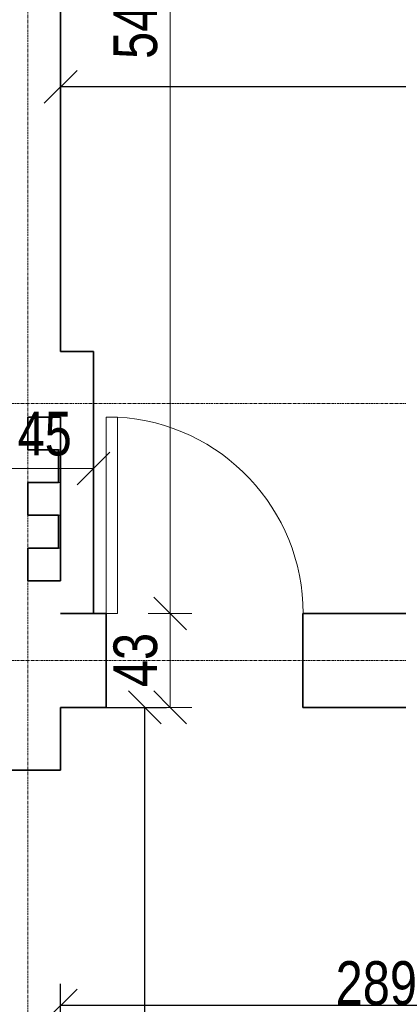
# Model space of a CAD drawing. Header units: millimetres. Extents: x -57350 to 14871, y -25411 to 16830.
# Tile 25 of 66: x -29871 to -28137, y -5145 to -633. Entities that reach past the tile are written whole.
import ezdxf

# ---------------------------------------------------------------- set-up
doc = ezdxf.new("R2010")
doc.units = ezdxf.units.MM
doc.linetypes.add('Linia siatki', pattern=[22.225, 12.7, -3.175, 3.175, -3.175])
for name, color, linetype, lineweight in [('A-ANNO-DIMS', 7, 'Continuous', 5), ('A-ANNO-DIMS-100', 7, 'Continuous', 5), ('A-DETL-THIN', 7, 'Continuous', 5), ('A-DOOR', 7, 'Continuous', 5), ('A-WALL', 7, 'Continuous', 5), ('S-GRID', 7, 'Continuous', 5)]:
    doc.layers.add(name, color=color, linetype=linetype, lineweight=lineweight)
doc.styles.add('Arial_2', font='arial.ttf', dxfattribs={"width": 0.8, "height": 200})
doc.dimstyles.new('REVIT_standard', dxfattribs={"dimscale": 304.8, "dimtxt": 204.05188, "dimasz": 0.492126, "dimexe": 0.328084, "dimexo": 0.0625, "dimgap": 0, "dimtad": 1, "dimdec": 0, "dimlfac": 0.1, "dimzin": 0, "dimdsep": 46, "dimtxsty": 'Arial_2', "dimblk1": 'OBLIQUE', "dimblk2": 'OBLIQUE', "dimsah": 1, "dimcen": 0.09, "dimazin": 0, "dimtfac": 1, "dimtdec": 4, "dimtix": 1, "dimtmove": 0, "dimatfit": 3, "dimfxl": 0.328084, "dimfxlon": 1, "dimtvp": 1, "dimtolj": 1, "dimtzin": 0, "dimarcsym": 2})

# ---------------------------------------------------------------- blocks, each defined once
blk = doc.blocks.new('M_Jednoskrzydłowe płytowe - 90-1440047-RZUT PIĘTRA I')
at = {"layer": 'A-DOOR', "lineweight": 18}
for p, q in [((399, -215), (399, -1115.2)), ((450, -215), (399, -215)), ((450, -215), (450, -1115.2)), ((450, -1115.2), (399, -1115.2))]:
    blk.add_line(p, q, dxfattribs=at)
at = {"layer": 'A-DOOR'}
blk.add_arc((450, -215), 901.7, 180, 266.7576, dxfattribs=at)
blk = doc.blocks.new('DIMBLOCK47-RZUT PIĘTRA I')
at = {"layer": 'A-ANNO-DIMS-100', "color": 250, "true_color": 0x303030, "transparency": 16777216}
for p, q in [((-29181.8, 2095.6), (-29256.8, 2170.6)), ((-29181.8, 2095.6), (-29281.8, 2095.6)), ((-29181.8, 2095.6), (-29181.8, -3354.4)), ((-29181.8, 2095.6), (-29106.8, 2020.6)), ((-29181.8, 2095.6), (-29081.8, 2095.6)), ((-29181.8, -3354.4), (-29256.8, -3279.4)), ((-29181.8, -3354.4), (-29281.8, -3354.4)), ((-29181.8, -3354.4), (-29106.8, -3429.4)), ((-29181.8, -3354.4), (-29081.8, -3354.4))]:
    blk.add_line(p, q, dxfattribs=at)
at = {"layer": 'A-ANNO-DIMS-100', "color": 0, "transparency": 16777216, "insert": (-29441.5, -813.1), "char_height": 200, "width": 440.752, "attachment_point": 1, "rotation": 90, "line_spacing_factor": 0.941778, "style": 'Arial_2'}
blk.add_mtext('545', dxfattribs=at)
blk = doc.blocks.new('_Oblique')
at = {"color": 0, "linetype": 'ByBlock', "lineweight": -2}
blk.add_line((-0.5, -0.5), (0.5, 0.5), dxfattribs=at)
blk = doc.blocks.new('DIMBLOCK48-RZUT PIĘTRA I')
at = {"layer": 'A-ANNO-DIMS-100', "color": 250, "true_color": 0x303030, "transparency": 16777216}
for p, q in [((-29181.8, -3354.4), (-29256.8, -3279.4)), ((-29181.8, -3354.4), (-29281.8, -3354.4)), ((-29181.8, -3354.4), (-29181.8, -3784.4)), ((-29181.8, -3354.4), (-29106.8, -3429.4)), ((-29181.8, -3354.4), (-29081.8, -3354.4)), ((-29181.8, -3784.4), (-29256.8, -3709.4)), ((-29181.8, -3784.4), (-29281.8, -3784.4)), ((-29181.8, -3784.4), (-29106.8, -3859.4)), ((-29181.8, -3784.4), (-29081.8, -3784.4))]:
    blk.add_line(p, q, dxfattribs=at)
at = {"layer": 'A-ANNO-DIMS-100', "color": 0, "transparency": 16777216, "insert": (-29441.5, -3691.8), "char_height": 200, "width": 293.835, "attachment_point": 1, "rotation": 90, "line_spacing_factor": 0.941778, "style": 'Arial_2'}
blk.add_mtext('43', dxfattribs=at)
blk = doc.blocks.new('DIMBLOCK97-RZUT PIĘTRA I')
at = {"layer": 'A-ANNO-DIMS-100', "color": 250, "true_color": 0x303030, "transparency": 16777216}
for p, q in [((-29983.4, -2689.7), (-29983.4, -2589.7)), ((-29983.4, -2689.7), (-29908.4, -2614.7)), ((-29533.4, -2689.7), (-29533.4, -2589.7)), ((-29533.4, -2689.7), (-29458.4, -2614.7)), ((-29983.4, -2689.7), (-30058.4, -2764.7)), ((-29983.4, -2689.7), (-29533.4, -2689.7)), ((-29983.4, -2689.7), (-29983.4, -2789.7)), ((-29533.4, -2689.7), (-29608.4, -2764.7)), ((-29533.4, -2689.7), (-29533.4, -2789.7))]:
    blk.add_line(p, q, dxfattribs=at)
at = {"layer": 'A-ANNO-DIMS-100', "color": 0, "transparency": 16777216, "insert": (-29880.8, -2430.1), "char_height": 200, "width": 293.835, "attachment_point": 1, "line_spacing_factor": 0.941778, "style": 'Arial_2'}
blk.add_mtext('45', dxfattribs=at)
blk = doc.blocks.new('*D413')
at = {"layer": 'A-ANNO-DIMS', "color": 0, "lineweight": -2, "transparency": 16777216}
for p, q in [((-29664.4, -3784.4), (-29198.2, -3784.4)), ((-29298.2, -8518.4), (-29298.2, -3784.4)), ((-29664.4, -8518.4), (-29198.2, -8518.4))]:
    blk.add_line(p, q, dxfattribs=at)
at = {"layer": 'Defpoints', "color": 0, "transparency": 16777216}
for p in [(-29683.4, -3784.4), (-29298.2, -3784.4), (-29683.4, -8518.4)]:
    blk.add_point(p, dxfattribs=at)
at = {"layer": 'A-ANNO-DIMS', "color": 0, "lineweight": -2, "transparency": 16777216, "xscale": 150, "yscale": 150, "zscale": 150}
for p, rotation in [((-29298.2, -3784.4), 90), ((-29298.2, -8518.4), 270)]:
    blk.add_blockref('_Oblique', p, dxfattribs=dict(at, rotation=rotation))
at = {"layer": 'A-ANNO-DIMS', "color": 0, "transparency": 16777216, "insert": (-29400.4, -6151.4), "char_height": 200, "attachment_point": 5, "rotation": 90, "style": 'Arial_2'}
blk.add_mtext('\\A1;473', dxfattribs=at)
blk = doc.blocks.new('*D416')
at = {"layer": 'A-ANNO-DIMS', "color": 0, "lineweight": -2, "transparency": 16777216}
for p, q in [((-29683.4, -5317.4), (-29683.4, -5051.1)), ((-26791.4, -5317.4), (-26791.4, -5051.1)), ((-26791.4, -5151.1), (-29683.4, -5151.1))]:
    blk.add_line(p, q, dxfattribs=at)
at = {"layer": 'Defpoints', "color": 0, "transparency": 16777216}
for p in [(-29683.4, -5151.1), (-29683.4, -5336.4), (-26791.4, -5336.4)]:
    blk.add_point(p, dxfattribs=at)
at = {"layer": 'A-ANNO-DIMS', "color": 0, "lineweight": -2, "transparency": 16777216, "xscale": 150, "yscale": 150, "zscale": 150, "rotation": 180}
blk.add_blockref('_Oblique', (-29683.4, -5151.1), dxfattribs=at)
at = {"layer": 'A-ANNO-DIMS', "color": 0, "lineweight": -2, "transparency": 16777216, "xscale": 150, "yscale": 150, "zscale": 150}
blk.add_blockref('_Oblique', (-26791.4, -5151.1), dxfattribs=at)
at = {"layer": 'A-ANNO-DIMS', "color": 0, "transparency": 16777216, "insert": (-28237.4, -5049), "char_height": 200, "attachment_point": 5, "style": 'Arial_2'}
blk.add_mtext('\\A1;289', dxfattribs=at)
blk = doc.blocks.new('*D417')
at = {"layer": 'A-ANNO-DIMS', "color": 0, "lineweight": -2, "transparency": 16777216}
for p, q in [((-29683.4, -1215.4), (-29683.4, -840.5)), ((-24879.4, -1215.4), (-24879.4, -840.5)), ((-24879.4, -940.5), (-29683.4, -940.5))]:
    blk.add_line(p, q, dxfattribs=at)
at = {"layer": 'Defpoints', "color": 0, "transparency": 16777216}
for p in [(-29683.4, -940.5), (-29683.4, -1234.4), (-24879.4, -1234.4)]:
    blk.add_point(p, dxfattribs=at)
at = {"layer": 'A-ANNO-DIMS', "color": 0, "lineweight": -2, "transparency": 16777216, "xscale": 150, "yscale": 150, "zscale": 150, "rotation": 180}
blk.add_blockref('_Oblique', (-29683.4, -940.5), dxfattribs=at)
at = {"layer": 'A-ANNO-DIMS', "color": 0, "lineweight": -2, "transparency": 16777216, "xscale": 150, "yscale": 150, "zscale": 150}
blk.add_blockref('_Oblique', (-24879.4, -940.5), dxfattribs=at)
at = {"layer": 'A-ANNO-DIMS', "color": 0, "transparency": 16777216, "insert": (-27281.4, -838.4), "char_height": 200, "attachment_point": 5, "style": 'Arial_2'}
blk.add_mtext('\\A1;480', dxfattribs=at)

msp = doc.modelspace()

# ---------------------------------------------------------------- linework, layer by layer
at = {"layer": 'A-DETL-THIN'}
for p, q in [((-29833.41602, -2454.40745), (-29683.41602, -2454.40745)), ((-29833.41602, -2604.40745), (-29833.41602, -2454.40745)), ((-29683.41602, -2454.40745), (-29683.41602, -2604.40745)), ((-29683.41602, -2604.40745), (-29833.41602, -2604.40745)), ((-29833.41602, -2754.40745), (-29683.41602, -2754.40745)), ((-29833.41602, -2904.40745), (-29833.41602, -2754.40745)), ((-29683.41602, -2754.40745), (-29683.41602, -2904.40745)), ((-29683.41602, -2904.40745), (-29833.41602, -2904.40745)), ((-29833.41602, -3054.40745), (-29683.41602, -3054.40745)), ((-29833.41602, -3204.40745), (-29833.41602, -3054.40745)), ((-29683.41602, -3054.40745), (-29683.41602, -3204.40745)), ((-29683.41602, -3204.40745), (-29833.41602, -3204.40745))]:
    msp.add_line(p, q, dxfattribs=at)
at = {"layer": 'A-WALL', "lineweight": 35}
for p, q in [((-29683.41602, -2154.40745), (-29683.41602, 2095.59255)), ((-29533.41602, -2154.40745), (-29683.41602, -2154.40745)), ((-29533.41602, -3354.40745), (-29533.41602, -2154.40745)), ((-29833.41602, -2454.40745), (-29683.41602, -2454.40745)), ((-29833.41602, -2604.40745), (-29833.41602, -2454.40745)), ((-29683.41602, -2454.40745), (-29683.41602, -3204.40745)), ((-29693.41602, -2604.40745), (-29833.41602, -2604.40745)), ((-29693.41602, -2754.40745), (-29693.41602, -2604.40745)), ((-29833.41602, -2904.40745), (-29833.41602, -2754.40745)), ((-29833.41602, -2754.40745), (-29693.41602, -2754.40745)), ((-29693.41602, -2904.40745), (-29833.41602, -2904.40745)), ((-29693.41602, -3054.40745), (-29693.41602, -2904.40745)), ((-29833.41602, -3204.40745), (-29833.41602, -3054.40745)), ((-29833.41602, -3054.40745), (-29693.41602, -3054.40745)), ((-29683.41602, -3204.40745), (-29833.41602, -3204.40745)), ((-29474.18713, -3354.40745), (-29683.41602, -3354.40745)), ((-29474.18713, -3784.40745), (-29474.18713, -3354.45706)), ((-27303.41602, -3354.40745), (-28574.18713, -3354.40745)), ((-28574.18713, -3354.40745), (-28574.18713, -3784.40745)), ((-29683.41602, -3784.40745), (-29474.18713, -3784.40745)), ((-29683.41602, -4072.07084), (-29683.41602, -3784.40745)), ((-28574.18713, -3784.40745), (-26413.41602, -3784.40745)), ((-29983.41602, -4072.07084), (-29683.41602, -4072.07084))]:
    msp.add_line(p, q, dxfattribs=at)
at = {"layer": 'S-GRID', "linetype": 'Linia siatki'}
for p, q in [((-29833.41602, 10521.57226), (-29833.41602, -21375.48764)), ((-55866.74056, -2392.40745), (1287.74041, -2392.40745)), ((-55866.74056, -3569.40745), (1287.74041, -3569.40745))]:
    msp.add_line(p, q, dxfattribs=at)

# ---------------------------------------------------------------- block references
at = {"layer": 'A-DOOR', "rotation": 180}
msp.add_blockref('M_Jednoskrzydłowe płytowe - 90-1440047-RZUT PIĘTRA I', (-29024.18713, -3569.40745), dxfattribs=at)

# ---------------------------------------------------------------- dimensions: what is measured, and where the dimension line sits
at = {"layer": 'A-ANNO-DIMS', "color": 250, "true_color": 0x303030}
for base, p1, p2, override, picture, middle in [((-29181.83112, -3354.40745), (-29081.83112, 2095.59255), (-29081.83112, -3354.40745), {"dimpost": '<>', "dimfxl": 5450}, 'DIMBLOCK47-RZUT PIĘTRA I', (-29283.53644, -629.40745)), ((-29181.83112, -3784.40745), (-29081.83112, -3354.40745), (-29081.83112, -3784.40745), {"dimpost": '<>', "dimfxl": 430}, 'DIMBLOCK48-RZUT PIĘTRA I', (-29284.01393, -3569.40745)), ((-29298.23602, -3784.40745), (-29683.41602, -8518.40745), (-29683.41602, -3784.40745), {"dimpost": '<>', "dimfxl": 2500}, '*D413', (-29400.41883, -6151.40745))]:
    dim = msp.add_linear_dim(base=base, p1=p1, p2=p2, angle=90, dimstyle='REVIT_standard', override=override, dxfattribs=at)
    dim.commit()
    dim.dimension.update_dxf_attribs({"geometry": picture, "text_midpoint": middle})
for base, p1, p2, override, picture, middle in [((-29683.41602, -940.54042), (-24879.41602, -1234.41786), (-29683.41602, -1234.41786), {"dimpost": '<>', "dimfxl": 5450}, '*D417', (-27281.41602, -838.42583)), ((-29533.41602, -2689.73209), (-29983.41602, -2589.73209), (-29533.41602, -2589.73209), {"dimpost": '<>', "dimfxl": 450}, 'DIMBLOCK97-RZUT PIĘTRA I', (-29758.41602, -2588.02677)), ((-29683.41602, -5151.08348), (-26791.41602, -5336.40745), (-29683.41602, -5336.40745), {"dimpost": '<>', "dimfxl": 2500}, '*D416', (-28237.41602, -5048.96888))]:
    dim = msp.add_linear_dim(base=base, p1=p1, p2=p2, dimstyle='REVIT_standard', override=override, dxfattribs=at)
    dim.commit()
    dim.dimension.update_dxf_attribs({"geometry": picture, "text_midpoint": middle})

doc.saveas('drawing.dxf')
